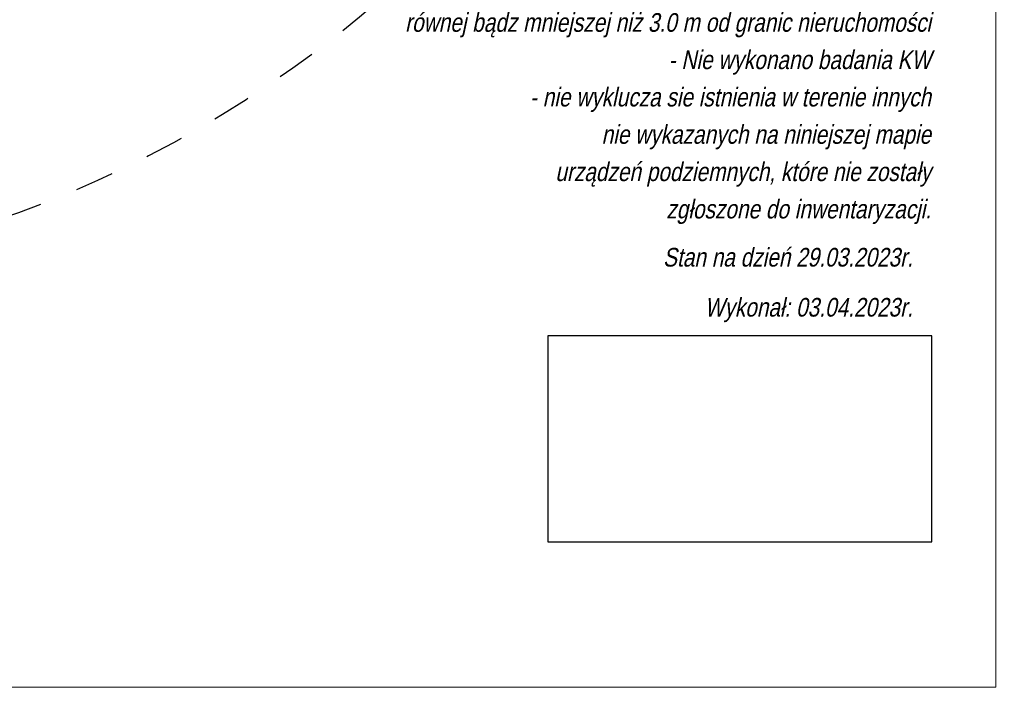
# Model space of a CAD drawing. Header units: metres. Extents: x 7403618 to 7449367, y 5479833 to 5516047.
# Tile 60 of 72: x 7449119 to 7449182, y 5479835 to 5479878. Entities that reach past the tile are written whole.
import ezdxf

# ---------------------------------------------------------------- set-up
doc = ezdxf.new("R2010")
doc.units = ezdxf.units.M
doc.header["$MEASUREMENT"] = 0
doc.header["$XCLIPFRAME"] = 2
doc.linetypes.add('0.5_0.5', pattern=[1, 0.5, -0.5])
doc.layers.get('Defpoints').update_dxf_attribs({"linetype": 'CONTINUOUS'})
for name, color, linetype, lineweight in [('_MAPA-TABELKA', 7, 'CONTINUOUS', 15), ('_MPZP_linie rozgraniczające', 212, 'CONTINUOUS', 15), ('mdcp', 253, 'CONTINUOUS', 5), ('wodociag_proj', 150, 'CONTINUOUS', 25), ('Wymiary', 5, 'CONTINUOUS', 13)]:
    doc.layers.add(name, color=color, linetype=linetype, lineweight=lineweight)
doc.layers.add('_NIEDRUK', color=212, linetype='CONTINUOUS', lineweight=100, plot=False)
doc.styles.add('mk2012', font='ITALIC_1250.shx', dxfattribs={"width": 0.8, "height": 0.9})
doc.styles.get("Standard").update_dxf_attribs({"font": 'verdana.ttf', "width": 0.75})
doc.styles.add('Style-WORKING_1250 I 0.23562', font='WORKING_1250.shx', dxfattribs={"oblique": 13.5})
doc.dimstyles.new('RZUT', dxfattribs={"dimscale": 0.35, "dimtxt": 2.5, "dimasz": 2.5, "dimexe": 1.25, "dimexo": 0.625, "dimgap": 1, "dimtad": 1, "dimzin": 1, "dimtxsty": 'Standard', "dimblk": 'OBLIQUE', "dimcen": 2.5, "dimadec": 0, "dimazin": 0, "dimtfac": 1, "dimtmove": 0, "dimatfit": 3, "dimfxl": 1, "dimtfill": 2, "dimtfillclr": 256, "dimarcsym": 0})
picture_1 = doc.add_image_def('image1.jpg', size_in_pixel=(1137, 610))

# ---------------------------------------------------------------- blocks, each defined once
blk = doc.blocks.new('MDCP_borek')
at = {"layer": '_NIEDRUK', "color": 7, "linetype": 'Continuous', "lineweight": 13, "flags": 128}
blk.add_lwpolyline([(-75, -148.5), (-75, 44.55), (250, 44.55), (250, -148.5), (-75, -148.5)], close=True, dxfattribs=at)
blk.add_lwpolyline([(-75, -148.5), (-75, 44.55), (250, 44.55), (250, -148.5), (-75, -148.5)], close=True, dxfattribs=at)
at = {"layer": '_MAPA-TABELKA', "color": 7, "linetype": 'Continuous', "lineweight": 13, "insert": (245.828, -118.711), "char_height": 1.2, "attachment_point": 9, "rotation": 359.99979, "line_spacing_factor": 1.2, "style": 'Style-WORKING_1250 I 0.23562'}
blk.add_mtext('\\FWORKING_1250;\\Q12;\\H1x;\\W0.833334;- granice działek ewid. wg wektorowej mapy ewidencyjnej\\P- niniejsza mapa nie może służyć do projektowania budynków\\P  usytuowanych w odległości równej bądź mniejszej  4.0 m\\P  oraz innych obiektów budowlanych usytuowanych  w odległości\\P  równej bądz mniejszej niż 3.0 m od granic nieruchomości\\P- Nie wykonano badania KW\\P- nie wyklucza sie istnienia w terenie innych\\P  nie wykazanych na niniejszej mapie\\P  urządzeń podziemnych, które nie zostały\\P  zgłoszone do inwentaryzacji.', dxfattribs=at)
blk.add_mtext('\\FWORKING_1250;\\Q12;\\H1x;\\W0.833334;- granice działek ewid. wg wektorowej mapy ewidencyjnej\\P- niniejsza mapa nie może służyć do projektowania budynków\\P  usytuowanych w odległości równej bądź mniejszej  4.0 m\\P  oraz innych obiektów budowlanych usytuowanych  w odległości\\P  równej bądz mniejszej niż 3.0 m od granic nieruchomości\\P- Nie wykonano badania KW\\P- nie wyklucza sie istnienia w terenie innych\\P  nie wykazanych na niniejszej mapie\\P  urządzeń podziemnych, które nie zostały\\P  zgłoszone do inwentaryzacji.', dxfattribs=at)
at = {"layer": '_MAPA-TABELKA', "color": 7, "linetype": 'Continuous', "lineweight": 13, "char_height": 1.2, "attachment_point": 9, "line_spacing_factor": 0.6, "style": 'mk2012'}
for s, insert in [('\\FWORKING_1250;\\Q12;\\H1x;\\W0.833333;Stan na dzień 29.03.2023r.', (244.659, -121.462)), ('\\FWORKING_1250;\\Q12;\\H1x;\\W0.833333;Stan na dzień 29.03.2023r.', (244.659, -121.462)), ('\\FWORKING_1250;\\Q12;\\H1x;\\W0.833333;Wykonał: 03.04.2023r.', (244.659, -125.023)), ('\\FWORKING_1250;\\Q12;\\H1x;\\W0.833333;Wykonał: 03.04.2023r.', (244.659, -125.023))]:
    blk.add_mtext(s, dxfattribs=dict(at, insert=insert))
at = {"layer": '_MPZP_linie rozgraniczające', "color": 212, "linetype": 'Continuous', "lineweight": 30}
image = blk.add_image(picture_1, insert=(221.184, -139.145), size_in_units=(24.69, 13.246), dxfattribs=dict(at, brightness=52, contrast=90))
image.set_boundary_path([(-0.5, -0.5), (-0.5, 609.5), (1136.5, 609.5), (1136.5, -0.5), (-0.5, -0.5)])
image.dxf.flags = 15
image = blk.add_image(picture_1, insert=(221.184, -139.145), size_in_units=(24.69, 13.246), dxfattribs=dict(at, brightness=52, contrast=90))
image.set_boundary_path([(-0.5, -0.5), (-0.5, 609.5), (1136.5, 609.5), (1136.5, -0.5), (-0.5, -0.5)])
image.dxf.flags = 15
blk = doc.blocks.new('*D186')
at = {"layer": 'Defpoints', "color": 0, "transparency": 16777216}
for p in [(7449125.669, 5479951.125), (7449185.602, 5479835.765)]:
    blk.add_point(p, dxfattribs=at)
at = {"layer": 'Wymiary', "color": 0, "lineweight": -2, "transparency": 16777216}
blk.add_line((7449137.1, 5479929.122), (7449126.314, 5479949.883), dxfattribs=at)
at = {"layer": 'Wymiary', "color": 0, "transparency": 16777216}
blk.add_solid([(7449126.521, 5479949.99), (7449126.107, 5479949.775), (7449125.669, 5479951.125)], dxfattribs=at)
at = {"layer": 'Wymiary', "color": 0, "transparency": 16777216, "insert": (7449137.026, 5479931.227), "char_height": 0.875, "attachment_point": 5, "rotation": 297.45318, "bg_fill": 1, "box_fill_scale": 1.25, "bg_fill_color": 256, "bg_fill_true_color": 16448250, "bg_fill_transparency": 0}
blk.add_mtext('R130,0', dxfattribs=at)

msp = doc.modelspace()

# ---------------------------------------------------------------- linework, layer by layer
at = {"layer": 'wodociag_proj', "linetype": '0.5_0.5', "ltscale": 5}
msp.add_circle((7449092.79, 5479936.293), 75, dxfattribs=at)

# ---------------------------------------------------------------- block references
at = {"layer": 'mdcp'}
msp.add_blockref('MDCP_borek', (7448931.417, 5479983.823), dxfattribs=at)

# ---------------------------------------------------------------- dimensions: what is measured, and where the dimension line sits
at = {"layer": 'Wymiary'}
dim = msp.add_radius_dim(center=(7449185.602, 5479835.765), mpoint=(7449125.669, 5479951.125), dimstyle='RZUT', override={"dimasz": 4, "dimdec": 1, "dimsah": 1, "dimcen": 4}, dxfattribs=at)
dim.commit()
dim.dimension.update_dxf_attribs({"geometry": '*D186', "text_midpoint": (7449136.223, 5479930.81), "dimtype": 164})

doc.saveas('drawing.dxf')
